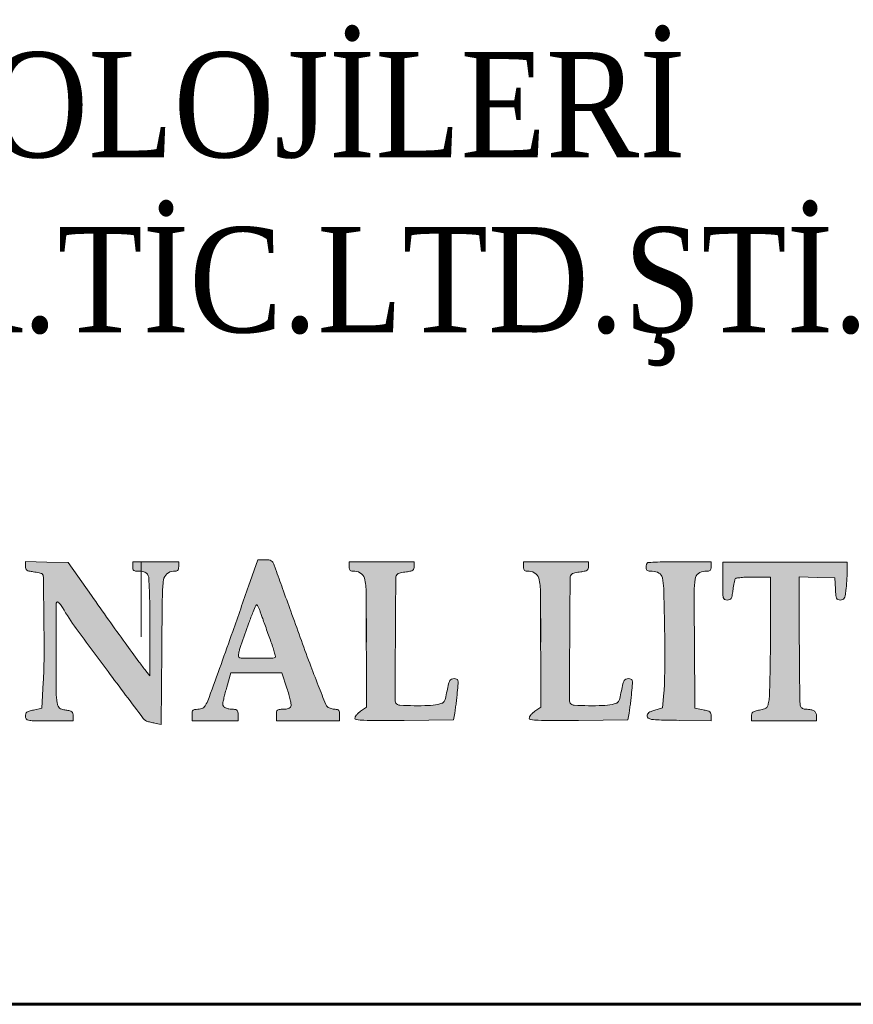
# Model space of a CAD drawing. Header units: inches. Extents: x -397 to 1532, y 9 to 603.
# Tile 14 of 29: x 1 to 15, y 311 to 328. Entities that reach past the tile are written whole.
import ezdxf
from ezdxf.enums import TextEntityAlignment as Align

# ---------------------------------------------------------------- set-up
doc = ezdxf.new("R2010")
doc.units = ezdxf.units.IN
doc.header["$MEASUREMENT"] = 0
doc.layers.add('.', color=7, linetype='Continuous', lineweight=15)
doc.layers.add('ANTET', color=7, linetype='Continuous', lineweight=15)
doc.layers.add('ливнеотвод', color=7, linetype='Continuous')
doc.styles.add('LOGO_TEXT', font='GARA.TTF', dxfattribs={"width": 0.75, "height": 8000.000000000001})

# ---------------------------------------------------------------- blocks, each defined once
blk = doc.blocks.new('FASD')
at = {"layer": '.', "lineweight": 30}
h = blk.add_hatch(color=154, dxfattribs=at)
h.dxf.hatch_style = 1
edge = h.paths.add_edge_path()
edge.add_arc((2200542.823574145, 2044993.608371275), 0.4446193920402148, 172.9731682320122, 180.0000117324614)
edge.add_line((2200542.378954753, 2044993.608371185), (2200542.378954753, 2044993.511546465))
edge.add_line((2200542.378954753, 2044993.511546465), (2200542.766253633, 2044993.511546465))
edge.add_line((2200542.766253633, 2044993.511546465), (2200543.153552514, 2044993.511546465))
edge.add_line((2200543.153552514, 2044993.511546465), (2200543.153552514, 2044993.608371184))
edge.add_arc((2200542.723934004, 2044993.608371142), 0.4296185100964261, 5.681175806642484e-06, 6.896106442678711)
edge.add_arc((2200543.097310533, 2044993.65352884), 0.05352111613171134, 6.896193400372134, 38.87128577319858)
edge.add_arc((2200543.108286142, 2044993.662375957), 0.03942375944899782, 38.87129199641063, 78.17030803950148)
edge.add_arc((2200543.075505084, 2044993.505867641), 0.199328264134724, 78.17027668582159, 90.0000486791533)
edge.add_arc((2200543.075505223, 2044994.224096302), 0.5189003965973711, 261.59500711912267, 269.999966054, ccw=False)
edge.add_arc((2200543.028378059, 2044993.905143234), 0.1964844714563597, 244.2419166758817, 261.59497011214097, ccw=False)
edge.add_arc((2200542.986941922, 2044993.819268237), 0.1011352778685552, 218.750790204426, 244.24192732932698, ccw=False)
edge.add_arc((2200542.953119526, 2044993.792122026), 0.05776626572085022, 179.9999536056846, 218.7507110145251, ccw=False)
edge.add_arc((2200543.034667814, 2044993.792122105), 0.1393145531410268, 167.5138813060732, 180.0000133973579, ccw=False)
edge.add_line((2200542.89864827, 2044993.82224234), (2200542.915776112, 2044993.89612938))
edge.add_line((2200542.915776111, 2044993.89612938), (2200542.938252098, 2044993.984020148))
edge.add_line((2200542.938252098, 2044993.984020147), (2200542.964877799, 2044994.079143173))
edge.add_line((2200542.964877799, 2044994.079143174), (2200543.03440237, 2044994.318419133))
edge.add_line((2200543.03440237, 2044994.318419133), (2200543.166389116, 2044994.585420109))
edge.add_arc((2200543.182744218, 2044994.601855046), 0.02318612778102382, 174.8836953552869, 225.1394994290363, ccw=False)
edge.add_arc((2200543.728365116, 2044994.553003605), 0.5709895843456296, 169.9554569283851, 174.8837388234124, ccw=False)
edge.add_arc((2200543.79549928, 2044994.54111189), 0.6391688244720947, 164.4347858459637, 169.9554279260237, ccw=False)
edge.add_arc((2200544.186568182, 2044994.432180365), 1.045125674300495, 160.6151657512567, 164.4348375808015, ccw=False)
edge.add_line((2200543.200690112, 2044994.779069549), (2200543.335961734, 2044995.159848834))
edge.add_arc((2200547.994447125, 2044993.489083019), 4.949034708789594, 157.947394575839, 160.2696277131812, ccw=False)
edge.add_arc((2200545.489860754, 2044994.503676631), 2.246748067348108, 154.9367682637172, 157.9473735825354, ccw=False)
edge.add_arc((2200543.466365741, 2044995.449967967), 0.01291742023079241, 41.980593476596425, 154.9367774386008, ccw=False)
edge.add_arc((2200543.420668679, 2044995.40885023), 0.07439009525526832, 25.2196333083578, 41.98055673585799, ccw=False)
edge.add_line((2200543.487967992, 2044995.440547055), (2200543.507495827, 2044995.397084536))
edge.add_line((2200543.507495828, 2044995.397084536), (2200543.528819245, 2044995.344234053))
edge.add_line((2200543.528819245, 2044995.344234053), (2200543.549553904, 2044995.286666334))
edge.add_line((2200543.549553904, 2044995.286666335), (2200543.575244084, 2044995.212543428))
edge.add_line((2200543.575244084, 2044995.212543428), (2200543.613638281, 2044995.104014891))
edge.add_line((2200543.613638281, 2044995.104014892), (2200543.6565814, 2044994.983843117))
edge.add_line((2200543.6565814, 2044994.983843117), (2200543.698122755, 2044994.868824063))
edge.add_line((2200543.698122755, 2044994.868824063), (2200543.735054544, 2044994.763302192))
edge.add_arc((2200541.307795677, 2044993.945593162), 2.561295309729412, 16.47880703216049, 18.617940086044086, ccw=False)
edge.add_line((2200543.763885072, 2044994.672131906), (2200543.786218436, 2044994.594479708))
edge.add_arc((2200543.773946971, 2044994.59105062), 0.01274156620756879, -45.000085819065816, 15.61226988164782, ccw=False)
edge.add_arc((2200543.741125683, 2044994.623871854), 0.0591578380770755, 270.36860528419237, 315.00001844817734, ccw=False)
edge.add_line((2200543.741506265, 2044994.56471524), (2200543.474825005, 2044994.564588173))
edge.add_line((2200543.474825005, 2044994.564588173), (2200543.208376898, 2044994.567655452))
edge.add_arc((2200543.209447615, 2044994.628688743), 0.06104268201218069, 225.1394679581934, 268.9949539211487, ccw=False)
edge.add_line((2200543.166389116, 2044994.585420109), (2200543.03440237, 2044994.318419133))
edge.add_line((2200543.03440237, 2044994.318419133), (2200543.462488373, 2044994.318419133))
edge.add_line((2200543.462488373, 2044994.318419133), (2200543.890574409, 2044994.318419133))
edge.add_line((2200543.890574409, 2044994.318419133), (2200543.97693554, 2044994.059100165))
edge.add_arc((2200541.636787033, 2044993.27976136), 2.466508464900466, 15.920373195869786, 18.419286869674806, ccw=False)
edge.add_arc((2200542.422109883, 2044993.50377045), 1.649861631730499, 12.542619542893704, 15.920304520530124, ccw=False)
edge.add_arc((2200542.360164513, 2044993.489991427), 1.713320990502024, 9.862370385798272, 12.542544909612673, ccw=False)
edge.add_arc((2200543.990557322, 2044993.773437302), 0.05847287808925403, -20.993643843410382, 9.862326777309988, ccw=False)
edge.add_arc((2200544.005045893, 2044993.767877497), 0.04295417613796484, 305.47526461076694, 339.0063654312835, ccw=False)
edge.add_arc((2200543.961504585, 2044993.828975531), 0.1179796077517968, 289.69452269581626, 305.47537892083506, ccw=False)
edge.add_arc((2200543.937010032, 2044993.897406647), 0.1906624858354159, 277.38687484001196, 289.69453578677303, ccw=False)
edge.add_arc((2200543.913025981, 2044994.08240106), 0.377205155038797, 269.9999680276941, 277.38695968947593, ccw=False)
edge.add_arc((2200543.913024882, 2044992.900006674), 0.8051892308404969, 89.99993683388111, 94.79306285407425)
edge.add_arc((2200543.850061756, 2044993.6509042), 0.05165658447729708, 94.79300137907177, 130.3487453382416)
edge.add_arc((2200543.842835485, 2044993.659410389), 0.04049530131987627, 130.3486940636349, 172.6247007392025)
edge.add_arc((2200544.23714541, 2044993.608371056), 0.438094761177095, 172.6246665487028, 179.9999831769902)
edge.add_line((2200543.799050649, 2044993.608371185), (2200543.799050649, 2044993.511546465))
edge.add_line((2200543.799050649, 2044993.511546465), (2200544.33158661, 2044993.511546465))
edge.add_line((2200544.33158661, 2044993.511546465), (2200544.86412257, 2044993.511546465))
edge.add_line((2200544.86412257, 2044993.511546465), (2200544.86412257, 2044993.608371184))
edge.add_arc((2200544.441165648, 2044993.608370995), 0.4229569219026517, 2.568507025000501e-05, 6.907574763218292)
edge.add_arc((2200544.805491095, 2044993.652508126), 0.05596766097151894, 6.907538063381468, 37.58277497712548)
edge.add_arc((2200544.819098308, 2044993.66298062), 0.03879706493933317, 37.58272231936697, 76.77848540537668)
edge.add_arc((2200544.78960406, 2044993.537443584), 0.1677523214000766, 76.77846368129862, 90.00001831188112)
edge.add_arc((2200544.789603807, 2044993.885087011), 0.1798911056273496, 259.6166934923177, 270.00006351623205, ccw=False)
edge.add_arc((2200544.810539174, 2044993.999342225), 0.296048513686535, 252.4671253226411, 259.6166897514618, ccw=False)
edge.add_arc((2200544.807666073, 2044993.990249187), 0.2865123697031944, 245.2402394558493, 252.4671902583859, ccw=False)
edge.add_arc((2200544.745816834, 2044993.856148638), 0.1388360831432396, 232.8150225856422, 245.2403657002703, ccw=False)
edge.add_arc((2200544.717242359, 2044993.818482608), 0.09155785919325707, 201.8224334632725, 232.81500477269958, ccw=False)
edge.add_line((2200544.632245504, 2044993.784447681), (2200544.504593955, 2044994.105858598))
edge.add_arc((2200565.683300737, 2045002.448189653), 22.76251542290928, 200.4918587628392, 201.49957046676, ccw=False)
edge.add_arc((2200582.841172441, 2045008.86045162), 41.07943833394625, 199.844156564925, 200.491826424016, ccw=False)
edge.add_line((2200544.201054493, 2044994.915504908), (2200544.042417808, 2044995.354806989))
edge.add_line((2200544.042417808, 2044995.354806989), (2200543.903338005, 2044995.739372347))
edge.add_line((2200543.903338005, 2044995.739372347), (2200543.784189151, 2044996.068405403))
edge.add_line((2200543.784189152, 2044996.068405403), (2200543.760026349, 2044996.133882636))
edge.add_arc((2200543.503432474, 2044996.03744824), 0.2741167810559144, 20.59747584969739, 31.48990367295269)
edge.add_arc((2200543.673339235, 2044996.141526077), 0.07486692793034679, 31.48989155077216, 60.09420722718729)
edge.add_arc((2200543.661133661, 2044996.120304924), 0.09934780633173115, 60.09419987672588, 83.8323028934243)
edge.add_arc((2200543.605710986, 2044995.607434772), 0.6152038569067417, 83.8323312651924, 89.99999426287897)
edge.add_line((2200543.605711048, 2044996.222638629), (2200543.484752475, 2044996.222638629))
edge.add_line((2200543.484752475, 2044996.222638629), (2200543.33043372, 2044995.778858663))
edge.add_line((2200543.33043372, 2044995.778858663), (2200543.064402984, 2044995.016580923))
edge.add_line((2200543.064402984, 2044995.016580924), (2200542.845816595, 2044994.401904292))
edge.add_line((2200542.845816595, 2044994.401904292), (2200542.665931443, 2044993.905840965))
edge.add_arc((2200541.779732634, 2044994.227921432), 0.9429125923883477, 332.6556137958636, 340.0268097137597, ccw=False)
edge.add_arc((2200542.363464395, 2044993.926062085), 0.2857506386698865, 322.42457669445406, 332.65561609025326, ccw=False)
edge.add_arc((2200542.499038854, 2044993.821748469), 0.1146899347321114, 302.1933735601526, 322.42451288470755, ccw=False)
edge.add_arc((2200542.501865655, 2044993.817258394), 0.1093841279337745, 281.3656869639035, 302.1933845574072, ccw=False)
edge.add_arc((2200542.474950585, 2044993.951155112), 0.2459592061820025, 270.00001604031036, 281.3657312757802, ccw=False)
edge.add_arc((2200542.474950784, 2044993.274384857), 0.4308110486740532, 90.00001733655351, 97.18507511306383)
edge.add_arc((2200542.426634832, 2044993.657647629), 0.04451481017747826, 97.18503695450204, 135.2462091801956)
edge.add_arc((2200542.427037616, 2044993.657248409), 0.04508191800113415, 135.2463154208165, 172.9732446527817)
h = blk.add_hatch(color=154, dxfattribs=at)
h.dxf.hatch_style = 1
h.paths.add_polyline_path([(2200541.483722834, 2044994.50475498, -0.001673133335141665), (2200541.251387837, 2044994.823400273, -0.001863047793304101), (2200540.975939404, 2044995.20684267, -0.001493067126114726), (2200540.682565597, 2044995.621077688), (2200540.293284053, 2044996.17422627), (2200539.932160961, 2044996.183352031), (2200539.571037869, 2044996.192477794), (2200539.571037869, 2044996.114983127, 0.07048194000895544), (2200539.576926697, 2044996.07341521, 0.167497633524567), (2200539.594666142, 2044996.04821558, 0.1044952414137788), (2200539.630558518, 2044996.032304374, 0.01892809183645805), (2200539.702803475, 2044996.019814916, -0.00970585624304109), (2200539.754455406, 2044996.011863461, -0.01324572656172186), (2200539.800624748, 2044996.002569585, -0.01006031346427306), (2200539.838369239, 2044995.993122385, -0.1307428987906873), (2200539.850785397, 2044995.985924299, -0.195293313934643), (2200539.8733799, 2044995.932433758, -0.0006819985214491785), (2200539.882307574, 2044995.222362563, -0.00388211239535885), (2200539.884543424, 2044994.573178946, -0.01377120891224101), (2200539.871283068, 2044994.157122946), (2200539.845374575, 2044993.721476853), (2200539.708205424, 2044993.692613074, 0.01914482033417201), (2200539.634871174, 2044993.674224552, 0.09256464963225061), (2200539.59671031, 2044993.654908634, 0.1501429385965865), (2200539.577599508, 2044993.628114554, 0.08054907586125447), (2200539.571037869, 2044993.587648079, 0.1602335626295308), (2200539.585370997, 2044993.544070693, 0.1894233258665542), (2200539.621881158, 2044993.521137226, 0.0442427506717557), (2200539.706346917, 2044993.512831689, 0.00239683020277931), (2200539.974454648, 2044993.511546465), (2200540.377910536, 2044993.511546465), (2200540.377910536, 2044993.591852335, 0.06456011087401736), (2200540.372318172, 2044993.634983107, 0.1611696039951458), (2200540.355182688, 2044993.661282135, 0.1081295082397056), (2200540.320612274, 2044993.678337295, 0.02108394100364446), (2200540.252126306, 2044993.692271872, -0.02560999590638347), (2200540.183228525, 2044993.70694059, -0.1050656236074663), (2200540.145367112, 2044993.726189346, -0.1279554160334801), (2200540.122579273, 2044993.7570166, -0.04619206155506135), (2200540.106889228, 2044993.809649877, -0.04848677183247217), (2200540.087990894, 2044993.997063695, -0.00176054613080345), (2200540.087934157, 2044994.715182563, -0.0003830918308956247), (2200540.09119963, 2044995.49114472, -0.4127575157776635), (2200540.112752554, 2044995.512590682, -0.1938227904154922), (2200540.125715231, 2044995.507369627, -0.02395481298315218), (2200540.147059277, 2044995.484782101, -0.02545526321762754), (2200540.170724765, 2044995.454182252, -0.01846137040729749), (2200540.193988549, 2044995.417926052, 0.02435218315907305), (2200540.426593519, 2044995.064638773, 0.003181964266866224), (2200540.962463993, 2044994.340863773, 0.000749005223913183), (2200541.557502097, 2044993.550247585, 0.1674811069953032), (2200541.633779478, 2044993.498928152, 0.00478517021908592), (2200541.659385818, 2044993.492368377, 0.001797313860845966), (2200541.69535508, 2044993.483656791, 0.001781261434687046), (2200541.734606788, 2044993.474447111, 0.002165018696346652), (2200541.77144651, 2044993.466109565), (2200541.857862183, 2044993.446944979), (2200541.868276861, 2044994.706763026, -0.001288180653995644), (2200541.878321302, 2044995.633080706, -0.03346513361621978), (2200541.898372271, 2044995.882167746, -0.1760974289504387), (2200541.954840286, 2044995.986558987, -0.1821651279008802), (2200542.064274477, 2044996.028494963, 0.03688299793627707), (2200542.110661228, 2044996.032181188, 0.1480203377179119), (2200542.136036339, 2044996.044343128, 0.1621698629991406), (2200542.149105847, 2044996.06779576, 0.04675129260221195), (2200542.153030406, 2044996.109676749), (2200542.153030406, 2044996.190363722), (2200541.765731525, 2044996.190363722), (2200541.378432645, 2044996.190363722), (2200541.378432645, 2044996.10967666, 0.05052512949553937), (2200541.382879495, 2044996.065782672, 0.1881312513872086), (2200541.397684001, 2044996.042879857, 0.135166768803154), (2200541.427625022, 2044996.031735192, 0.02191007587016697), (2200541.490259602, 2044996.028989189, -0.03478374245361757), (2200541.542725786, 2044996.025334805, -0.06681934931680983), (2200541.583264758, 2044996.014005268, -0.08240934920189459), (2200541.613627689, 2044995.994526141, -0.08634812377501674), (2200541.63549596, 2044995.966561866, -0.1101586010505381), (2200541.650162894, 2044995.913969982, -0.003846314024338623), (2200541.659720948, 2044995.700985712, -0.006361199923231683), (2200541.666328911, 2044995.430574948, -0.003147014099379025), (2200541.668189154, 2044995.087085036), (2200541.667471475, 2044994.270006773), (2200541.60235469, 2044994.350691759, -0.01141702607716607)])
h = blk.add_hatch(color=154, dxfattribs=at)
h.dxf.hatch_style = 1
h.paths.add_polyline_path([(2200545.811307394, 2044995.917302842, -0.1969281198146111), (2200545.837836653, 2044995.980664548, -0.1200789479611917), (2200545.853183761, 2044995.989997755, -0.01431348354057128), (2200545.891717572, 2044996.001026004, -0.01640791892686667), (2200545.939048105, 2044996.011476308, -0.01279144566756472), (2200545.991078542, 2044996.019814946, 0.01901509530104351), (2200546.062970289, 2044996.032256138, 0.1030707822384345), (2200546.099000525, 2044996.048122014, 0.1664489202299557), (2200546.116866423, 2044996.073110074, 0.07283682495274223), (2200546.122843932, 2044996.11392595), (2200546.122843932, 2044996.190363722), (2200545.574170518, 2044996.190363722), (2200545.025497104, 2044996.190363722), (2200545.025497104, 2044996.109676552, 0.04730009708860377), (2200545.029529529, 2044996.067145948, 0.170401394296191), (2200545.043017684, 2044996.043945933, 0.1459120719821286), (2200545.069545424, 2044996.032199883, 0.03177490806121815), (2200545.120016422, 2044996.028989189, -0.1783820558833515), (2200545.232770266, 2044995.987440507, -0.1773410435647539), (2200545.291944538, 2044995.882554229, -0.03872999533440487), (2200545.312844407, 2044995.637866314), (2200545.315971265, 2044993.741866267), (2200545.219146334, 2044993.672920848, 0.02948929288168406), (2200545.182085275, 2044993.643089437, 0.03434130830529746), (2200545.15076232, 2044993.610490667, 0.03671733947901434), (2200545.12869282, 2044993.579797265, 0.1383692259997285), (2200545.122321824, 2044993.557216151, 0.3796880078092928), (2200545.145654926, 2044993.530919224, 0.0183396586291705), (2200545.27206434, 2044993.520451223, 0.01241395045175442), (2200545.491133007, 2044993.515823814, 0.001668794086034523), (2200545.951910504, 2044993.519069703), (2200546.781619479, 2044993.527683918), (2200546.803659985, 2044993.640646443, 0.01289184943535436), (2200546.813588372, 2044993.69957641, 0.003936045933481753), (2200546.825588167, 2044993.789093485, 0.003942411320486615), (2200546.837466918, 2044993.889724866, 0.004298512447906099), (2200546.847388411, 2044993.987606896, 0.004466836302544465), (2200546.8602253, 2044994.141010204, 0.07653509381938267), (2200546.856291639, 2044994.191197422, 0.2518368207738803), (2200546.83633418, 2044994.213750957, 0.08847336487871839), (2200546.792355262, 2044994.221594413, 0.1037976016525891), (2200546.749401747, 2044994.212580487, 0.161154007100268), (2200546.721516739, 2044994.187461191, 0.07135236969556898), (2200546.700601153, 2044994.134404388, 0.009207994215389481), (2200546.674541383, 2044994.014855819, -0.00934197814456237), (2200546.646182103, 2044993.884925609, -0.09057725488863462), (2200546.623579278, 2044993.833518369, -0.1556470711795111), (2200546.588520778, 2044993.805909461, -0.04323077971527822), (2200546.520279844, 2044993.786886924, -0.0369708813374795), (2200546.357189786, 2044993.768620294, -0.01280281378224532), (2200546.120193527, 2044993.765770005, -0.006503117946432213), (2200545.880411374, 2044993.772145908, -0.1886429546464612), (2200545.825153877, 2044993.796326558, -0.1999508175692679), (2200545.799345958, 2044993.858986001, -0.0004530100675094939), (2200545.804390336, 2044994.888360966, -0.0004579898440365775)])
h = blk.add_hatch(color=154, dxfattribs=at)
h.dxf.hatch_style = 1
h.paths.add_polyline_path([(2200548.748566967, 2044995.917302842, -0.226609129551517), (2200548.782771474, 2044995.987513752, -0.0171933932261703), (2200548.828977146, 2044996.001026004, -0.01640791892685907), (2200548.876307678, 2044996.011476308, -0.01279144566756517), (2200548.928338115, 2044996.019814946, 0.01901509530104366), (2200549.000229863, 2044996.032256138, 0.1030707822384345), (2200549.036260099, 2044996.048122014, 0.166448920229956), (2200549.054125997, 2044996.073110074, 0.07283682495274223), (2200549.060103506, 2044996.11392595), (2200549.060103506, 2044996.190363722), (2200548.511430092, 2044996.190363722), (2200547.962756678, 2044996.190363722), (2200547.962756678, 2044996.109676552, 0.04730009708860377), (2200547.966789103, 2044996.067145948, 0.170401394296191), (2200547.980277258, 2044996.043945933, 0.1459120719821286), (2200548.006804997, 2044996.032199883, 0.03177490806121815), (2200548.057275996, 2044996.028989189, -0.1783820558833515), (2200548.17002984, 2044995.987440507, -0.1773410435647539), (2200548.229204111, 2044995.882554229, -0.03872976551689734), (2200548.250103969, 2044995.637867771, -0.001946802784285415), (2200548.253230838, 2044994.834792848), (2200548.253230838, 2044993.741866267), (2200548.156405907, 2044993.672920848, 0.02948929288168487), (2200548.119344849, 2044993.643089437, 0.03434130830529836), (2200548.088021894, 2044993.610490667, 0.03671733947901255), (2200548.065952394, 2044993.579797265, 0.1383692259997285), (2200548.059581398, 2044993.557216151, 0.3796880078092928), (2200548.0829145, 2044993.530919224, 0.0183396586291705), (2200548.209323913, 2044993.520451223, 0.01241395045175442), (2200548.42839258, 2044993.515823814, 0.001668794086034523), (2200548.889170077, 2044993.519069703), (2200549.718879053, 2044993.527683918), (2200549.740919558, 2044993.640646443, 0.01289184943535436), (2200549.750847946, 2044993.69957641, 0.003936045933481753), (2200549.762847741, 2044993.789093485, 0.003942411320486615), (2200549.774726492, 2044993.889724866, 0.004298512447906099), (2200549.784647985, 2044993.987606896, 0.004466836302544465), (2200549.797484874, 2044994.141010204, 0.07653509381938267), (2200549.793551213, 2044994.191197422, 0.2518368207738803), (2200549.773593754, 2044994.213750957, 0.08847336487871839), (2200549.729614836, 2044994.221594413, 0.1037976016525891), (2200549.686661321, 2044994.212580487, 0.161154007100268), (2200549.658776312, 2044994.187461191, 0.07135236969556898), (2200549.637860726, 2044994.134404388, 0.009207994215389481), (2200549.611800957, 2044994.014855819, -0.00934197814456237), (2200549.583441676, 2044993.884925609, -0.09057725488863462), (2200549.560838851, 2044993.833518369, -0.1556470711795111), (2200549.525780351, 2044993.805909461, -0.04323077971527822), (2200549.457539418, 2044993.786886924, -0.0369708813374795), (2200549.29444936, 2044993.768620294, -0.01280281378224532), (2200549.057453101, 2044993.765770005, -0.006503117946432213), (2200548.817670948, 2044993.772145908, -0.1886429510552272), (2200548.762413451, 2044993.796326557, -0.1999508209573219), (2200548.736605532, 2044993.858986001, -0.0004530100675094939), (2200548.74164991, 2044994.888360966, -0.0004579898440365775)])
h = blk.add_hatch(color=154, dxfattribs=at)
h.dxf.hatch_style = 1
h.paths.add_polyline_path([(2200550.842623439, 2044994.849884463, -0.001444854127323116), (2200550.838776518, 2044995.677096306, -0.03791583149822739), (2200550.855202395, 2044995.898558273, -0.1962384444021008), (2200550.910512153, 2044995.991379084, -0.161674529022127), (2200551.020561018, 2044996.028494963, 0.02537104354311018), (2200551.078203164, 2044996.031694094, 0.1390032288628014), (2200551.106846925, 2044996.043214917, 0.1806013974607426), (2200551.121159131, 2044996.066309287, 0.04940206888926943), (2200551.125454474, 2044996.109676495), (2200551.125454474, 2044996.190363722), (2200550.5982926, 2044996.190363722, 0.003815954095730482), (2200550.394679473, 2044996.188809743, 0.005983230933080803), (2200550.2196633, 2044996.184042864, 0.0020048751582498), (2200550.069288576, 2044996.177541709, 0.2855022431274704), (2200550.042980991, 2044996.160279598, 0.04082415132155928), (2200550.034428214, 2044996.136269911, 0.03246439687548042), (2200550.029694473, 2044996.112390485, 0.03271008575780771), (2200550.028107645, 2044996.088159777, 0.1036066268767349), (2200550.03403243, 2044996.059874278, 0.1615505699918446), (2200550.050547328, 2044996.041541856, 0.1014923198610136), (2200550.081278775, 2044996.031532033, 0.02697605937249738), (2200550.133001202, 2044996.028494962, -0.1288009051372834), (2200550.24521835, 2044995.998534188, -0.2115130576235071), (2200550.302694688, 2044995.920822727, -0.04838112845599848), (2200550.325215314, 2044995.739027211, -0.002159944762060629), (2200550.339306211, 2044995.105668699, -0.003216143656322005), (2200550.343340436, 2044994.754640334, -0.003635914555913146), (2200550.342595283, 2044994.417678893, -0.00332108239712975), (2200550.337976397, 2044994.131266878, -0.01988097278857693), (2200550.328654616, 2044993.982370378), (2200550.302444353, 2044993.7270069), (2200550.173344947, 2044993.690861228, 0.02444794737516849), (2200550.111989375, 2044993.670400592, 0.07178564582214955), (2200550.073305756, 2044993.648554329, 0.1100869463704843), (2200550.051898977, 2044993.622832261, 0.1192602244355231), (2200550.044245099, 2044993.591199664, 0.2665835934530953), (2200550.064900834, 2044993.555211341, 0.09923089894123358), (2200550.12211359, 2044993.535558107, 0.0271459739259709), (2200550.246260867, 2044993.525756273, 0.002035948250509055), (2200550.584840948, 2044993.518834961), (2200551.125454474, 2044993.509985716), (2200551.125454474, 2044993.589554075, 0.07186601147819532), (2200551.119250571, 2044993.632494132, 0.1569657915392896), (2200551.10072623, 2044993.659666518, 0.09818070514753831), (2200551.063185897, 2044993.678514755, 0.01860114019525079), (2200550.988285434, 2044993.696240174), (2200550.851117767, 2044993.723357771)])
h = blk.add_hatch(color=154, dxfattribs=at)
h.dxf.hatch_style = 1
h.paths.add_polyline_path([(2200552.611515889, 2044994.459574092, -0.001720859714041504), (2200552.610100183, 2044994.87090984), (2200552.610100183, 2044995.934586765), (2200552.90864307, 2044995.925306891), (2200553.207185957, 2044995.916027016), (2200553.216865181, 2044995.730449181, 0.00910223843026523), (2200553.224637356, 2044995.620096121, 0.08462290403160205), (2200553.236754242, 2044995.574059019, 0.1981469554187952), (2200553.259817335, 2044995.552428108, 0.09078275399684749), (2200553.301125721, 2044995.544865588, 0.09012497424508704), (2200553.341884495, 2044995.552272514, 0.1769567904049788), (2200553.36655287, 2044995.573467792, 0.08612670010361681), (2200553.382105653, 2044995.617594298, 0.01187231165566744), (2200553.396057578, 2044995.714294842, 0.008365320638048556), (2200553.403879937, 2044995.790106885, 0.005405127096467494), (2200553.410515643, 2044995.878091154, 0.005433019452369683), (2200553.415138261, 2044995.964250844, 0.01021694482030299), (2200553.416692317, 2044996.033923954), (2200553.416972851, 2044996.184095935), (2200552.368038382, 2044996.182299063), (2200551.319103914, 2044996.18050219), (2200551.319103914, 2044995.862691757, 0.003385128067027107), (2200551.320507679, 2044995.655351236, 0.05549502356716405), (2200551.329106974, 2044995.586591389, 0.2075278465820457), (2200551.351830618, 2044995.556358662, 0.129977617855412), (2200551.395295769, 2044995.544865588, 0.08287572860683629), (2200551.437039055, 2044995.551832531, 0.1789352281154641), (2200551.461901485, 2044995.572138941, 0.09105289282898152), (2200551.477331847, 2044995.614384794, 0.01267713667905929), (2200551.490690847, 2044995.707009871, -0.008800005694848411), (2200551.499470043, 2044995.771410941, -0.01101048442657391), (2200551.509973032, 2044995.830777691, -0.00933600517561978), (2200551.520747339, 2044995.879928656, -0.07994703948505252), (2200551.529366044, 2044995.90065848, -0.222241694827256), (2200551.548443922, 2044995.913153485, -0.01013793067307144), (2200551.627892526, 2044995.922910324, -0.0152854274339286), (2200551.725414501, 2044995.929880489, -0.0101960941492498), (2200551.837405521, 2044995.932164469), (2200552.125976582, 2044995.932164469), (2200552.123584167, 2044994.971945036, -0.002066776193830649), (2200552.121077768, 2044994.593630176, -0.002785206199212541), (2200552.115486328, 2044994.251209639, -0.001898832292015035), (2200552.108108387, 2044993.964146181, -0.02993891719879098), (2200552.099378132, 2044993.866701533, -0.01953706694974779), (2200552.082402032, 2044993.777606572, -0.1289309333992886), (2200552.061481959, 2044993.737792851, -0.1345251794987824), (2200552.024116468, 2044993.714204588, -0.02196592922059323), (2200551.940396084, 2044993.692672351, 0.01915204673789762), (2200551.867072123, 2044993.674253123, 0.09252182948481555), (2200551.828906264, 2044993.654917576, 0.1500459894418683), (2200551.809791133, 2044993.628112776, 0.08057609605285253), (2200551.803227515, 2044993.587647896), (2200551.803227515, 2044993.511546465), (2200552.351900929, 2044993.511546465), (2200552.900574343, 2044993.511546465), (2200552.900574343, 2044993.588780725, 0.1049379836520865), (2200552.889487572, 2044993.641024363, 0.1434765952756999), (2200552.85855318, 2044993.677511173, 0.1053928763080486), (2200552.804518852, 2044993.698627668, 0.04065686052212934), (2200552.723875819, 2044993.705195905, -0.06323621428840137), (2200552.693893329, 2044993.709003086, -0.0610986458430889), (2200552.665439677, 2044993.720191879, -0.09497611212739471), (2200552.634363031, 2044993.745636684, -0.1110519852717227), (2200552.621757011, 2044993.796719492, -0.0007931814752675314), (2200552.615853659, 2044994.104819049, -0.002672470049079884)])
at = {"color": 7}
for p, q in [((2200541.518523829, 2044996.190363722), (2200541.518523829, 2044994.922502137)), ((2200541.518523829, 2044996.190363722), (2200541.518523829, 2044994.922502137)), ((2200541.518523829, 2044996.190363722), (2200541.518523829, 2044994.922502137)), ((2200372.518523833, 2044988.737653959), (2200557.518523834, 2044988.737653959)), ((2200372.518523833, 2044988.737653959), (2200557.518523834, 2044988.737653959))]:
    blk.add_line(p, q, dxfattribs=at)
blk.add_line((2200541.51852383, 2044996.190363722), (2200541.51852383, 2044994.922502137))
at = {"color": 154}
for points in [[(2200543.33043372, 2044995.778858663, -0.000903), (2200543.06388143, 2044995.016766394, -0.001697), (2200543.06388143, 2044995.016766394, -0.002408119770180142), (2200542.665931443, 2044993.905840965, -0.032174), (2200542.617285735, 2044993.794806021, -0.044671), (2200542.589936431, 2044993.751809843, -0.088505), (2200542.560143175, 2044993.724691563, -0.091129), (2200542.523422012, 2044993.710019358, -0.049633), (2200542.474950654, 2044993.705195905, 0.031361), (2200542.42106718, 2044993.701812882, 0.167617), (2200542.395023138, 2044993.688988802, 0.166118), (2200542.382294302, 2044993.662763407, 0.03067), (2200542.378954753, 2044993.608371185), (2200542.378954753, 2044993.511546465), (2200542.766253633, 2044993.511546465), (2200543.153552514, 2044993.511546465), (2200543.153552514, 2044993.608371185, 0.030099), (2200543.150444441, 2044993.659955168, 0.14043), (2200543.138979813, 2044993.687117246, 0.173175), (2200543.116368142, 2044993.700962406, 0.051663), (2200543.075504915, 2044993.705195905, -0.03669), (2200542.999657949, 2044993.710769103, -0.075862), (2200542.942991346, 2044993.728182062, -0.111687), (2200542.908068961, 2044993.755964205, -0.170712), (2200542.89535326, 2044993.792122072, -0.054535), (2200542.89864827, 2044993.82224234, -0.004932), (2200542.915776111, 2044993.89612938, -0.006355), (2200542.938252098, 2044993.984020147, -0.004926), (2200542.964877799, 2044994.079143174), (2200543.03440237, 2044994.318419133), (2200543.462488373, 2044994.318419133), (2200543.890574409, 2044994.318419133), (2200543.97693554, 2044994.059100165, -0.010904), (2200544.008689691, 2044993.956327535, -0.014739), (2200544.032597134, 2044993.862063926, -0.011695), (2200544.048166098, 2044993.783452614, -0.135454), (2200544.045148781, 2044993.752488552, -0.14736), (2200544.029974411, 2044993.73289707, -0.068966), (2200544.001264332, 2044993.717897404, -0.053754), (2200543.961523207, 2044993.708326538, -0.032243), (2200543.91302577, 2044993.705195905, 0.020917), (2200543.845745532, 2044993.702380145, 0.156398), (2200543.816617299, 2044993.690272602, 0.186585), (2200543.802675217, 2044993.664608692, 0.032192), (2200543.799050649, 2044993.608371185), (2200543.799050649, 2044993.511546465), (2200544.33158661, 2044993.511546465), (2200544.86412257, 2044993.511546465), (2200544.86412257, 2044993.608371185, 0.030149), (2200544.861052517, 2044993.659239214, 0.134651), (2200544.849843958, 2044993.686643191, 0.172711), (2200544.827971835, 2044993.700749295, 0.057754), (2200544.789604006, 2044993.705195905, -0.045337), (2200544.757181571, 2044993.708141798, -0.031206), (2200544.721353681, 2044993.717046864, -0.031544), (2200544.687670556, 2044993.730075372, -0.054269), (2200544.661905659, 2044993.745539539, -0.136061), (2200544.632245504, 2044993.784447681, -0.001409), (2200544.504593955, 2044994.105858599, -0.004397), (2200544.361153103, 2044994.479618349, -0.002826), (2200544.201054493, 2044994.915504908, 9.7e-05), (2200544.042417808, 2044995.354806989, 0.000144), (2200543.903338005, 2044995.739372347, 6.1e-05), (2200543.784189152, 2044996.068405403, 0.002985), (2200543.760026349, 2044996.133882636, 0.047563), (2200543.737180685, 2044996.180632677, 0.125462), (2200543.710666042, 2044996.2064242, 0.103949), (2200543.671807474, 2044996.219077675, 0.026918), (2200543.605711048, 2044996.222638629), (2200543.484752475, 2044996.222638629)], [(2200539.571037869, 2044996.114983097, 0.070482), (2200539.576926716, 2044996.073415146, 0.167497), (2200539.594666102, 2044996.04821561, 0.104495), (2200539.63055838, 2044996.032304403, 0.018928), (2200539.702802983, 2044996.019814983, -0.009706), (2200539.754455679, 2044996.011863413, -0.013246), (2200539.800625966, 2044996.002569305, -0.01006), (2200539.838369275, 2044995.993122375, -0.130743), (2200539.850785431, 2044995.985924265, -0.195293), (2200539.873379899, 2044995.932433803, -0.000682), (2200539.88230759, 2044995.222361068, -0.003882), (2200539.884543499, 2044994.573196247, -0.013772), (2200539.871282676, 2044994.157116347), (2200539.845374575, 2044993.721476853), (2200539.708206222, 2044993.692613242, 0.019145), (2200539.634871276, 2044993.674224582, 0.092565), (2200539.596710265, 2044993.654908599, 0.150143), (2200539.577599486, 2044993.628114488, 0.080549), (2200539.571037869, 2044993.587648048, 0.160234), (2200539.58537109, 2044993.544070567, 0.189423), (2200539.621881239, 2044993.521137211, 0.044243), (2200539.706347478, 2044993.512831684, 0.002397), (2200539.974474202, 2044993.511546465), (2200540.377910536, 2044993.511546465), (2200540.377910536, 2044993.591852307, 0.06456), (2200540.372318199, 2044993.634983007, 0.16117), (2200540.355182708, 2044993.661282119, 0.108129), (2200540.320612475, 2044993.678337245, 0.021084), (2200540.252126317, 2044993.692271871, -0.02561), (2200540.183228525, 2044993.70694059, -0.105066), (2200540.145366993, 2044993.726189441, -0.127955), (2200540.122579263, 2044993.757016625, -0.046192), (2200540.106889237, 2044993.809649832, -0.048487), (2200540.087990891, 2044993.997064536, -0.001761), (2200540.087934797, 2044994.715368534, -0.000383), (2200540.09119963, 2044995.491144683, -0.412758), (2200540.112752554, 2044995.512590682, -0.193822), (2200540.12571519, 2044995.507369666, -0.023954), (2200540.147058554, 2044995.484782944, -0.025455), (2200540.170723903, 2044995.454183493, -0.018462), (2200540.193988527, 2044995.417926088, 0.024352), (2200540.426591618, 2044995.064641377, 0.003182), (2200540.962468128, 2044994.340858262, 0.000749), (2200541.55750209, 2044993.550247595, 0.167481), (2200541.63377941, 2044993.498928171, 0.004785), (2200541.659384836, 2044993.492368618, 0.001798), (2200541.695367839, 2044993.483653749, 0.001781), (2200541.734613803, 2044993.474445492, 0.002165), (2200541.771453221, 2044993.466108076), (2200541.857862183, 2044993.446944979), (2200541.868277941, 2044994.706893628, -0.001288), (2200541.878321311, 2044995.633081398, -0.033465), (2200541.898372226, 2044995.882167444, -0.176096), (2200541.954839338, 2044995.986558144, -0.182167), (2200542.064274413, 2044996.028494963, 0.036883), (2200542.110661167, 2044996.032181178, 0.148023), (2200542.136036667, 2044996.044343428, 0.162167), (2200542.149105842, 2044996.067795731, 0.046751), (2200542.153030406, 2044996.109676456), (2200542.153030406, 2044996.190363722), (2200541.765731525, 2044996.190363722), (2200541.378432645, 2044996.190363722), (2200541.378432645, 2044996.109676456, 0.050525), (2200541.382879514, 2044996.065782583, 0.188131), (2200541.397684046, 2044996.042879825, 0.135166), (2200541.427624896, 2044996.031735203, 0.02191), (2200541.490259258, 2044996.028989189, -0.034784), (2200541.54272583, 2044996.025334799, -0.066819), (2200541.583264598, 2044996.014005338, -0.082407), (2200541.613626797, 2044995.994526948, -0.086353), (2200541.635496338, 2044995.96656116, -0.110157), (2200541.650162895, 2044995.913969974, -0.003846), (2200541.659720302, 2044995.701003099, -0.006362), (2200541.666329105, 2044995.430558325, -0.003147), (2200541.668189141, 2044995.087069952), (2200541.667471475, 2044994.270006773), (2200541.602352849, 2044994.350694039, -0.011417), (2200541.483721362, 2044994.504756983, -0.001673), (2200541.251404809, 2044994.823376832, -0.001862), (2200540.976110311, 2044995.206602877, -0.001494), (2200540.682552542, 2044995.62109624), (2200540.293284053, 2044996.17422627), (2200539.932160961, 2044996.183352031), (2200539.571037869, 2044996.192477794)], [(2200545.025497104, 2044996.109676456, 0.0473), (2200545.029529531, 2044996.067145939, 0.170402), (2200545.043017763, 2044996.043945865, 0.145911), (2200545.069545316, 2044996.032199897, 0.031775), (2200545.12001646, 2044996.028989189, -0.178382), (2200545.232770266, 2044995.987440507, -0.177341), (2200545.291944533, 2044995.882554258, -0.03873), (2200545.312844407, 2044995.637866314, -0.001947), (2200545.312844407, 2044995.637866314), (2200545.315971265, 2044993.741866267), (2200545.219146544, 2044993.672920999, 0.029488), (2200545.182087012, 2044993.643091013, 0.034341), (2200545.150764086, 2044993.610492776, 0.03672), (2200545.128692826, 2044993.579797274, 0.138369), (2200545.122321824, 2044993.557216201, 0.379689), (2200545.145654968, 2044993.530919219, 0.01834), (2200545.272066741, 2044993.520451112, 0.012414), (2200545.491136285, 2044993.515823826, 0.001669), (2200545.951970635, 2044993.519070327), (2200546.781619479, 2044993.527683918), (2200546.803659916, 2044993.640646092, 0.012892), (2200546.81358842, 2044993.699576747, 0.003939), (2200546.825596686, 2044993.789161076, 0.00394), (2200546.83746759, 2044993.889730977, 0.004298), (2200546.847387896, 2044993.987601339, 0.004467), (2200546.860225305, 2044994.141010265, 0.076535), (2200546.85629164, 2044994.191197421, 0.251837), (2200546.836334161, 2044994.213750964, 0.088474), (2200546.79235492, 2044994.221594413, 0.103797), (2200546.749401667, 2044994.212580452, 0.161154), (2200546.721516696, 2044994.187461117, 0.071352), (2200546.700601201, 2044994.134404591, 0.009208), (2200546.674541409, 2044994.014855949, -0.009342), (2200546.646182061, 2044993.884925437, -0.090577), (2200546.623579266, 2044993.833518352, -0.155647), (2200546.588520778, 2044993.805909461, -0.043231), (2200546.52027949, 2044993.786886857, -0.036971), (2200546.3571889, 2044993.76862026, -0.012803), (2200546.120189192, 2044993.765770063, -0.006503), (2200545.88041139, 2044993.772145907, -0.188643), (2200545.825153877, 2044993.796326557, -0.199951), (2200545.799345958, 2044993.858986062, -0.000453), (2200545.804390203, 2044994.88833815, -0.000458), (2200545.811307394, 2044995.917302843, -0.196928), (2200545.837836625, 2044995.98066452, -0.120079), (2200545.85318373, 2044995.989997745, -0.014311), (2200545.891710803, 2044996.001024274, -0.016411), (2200545.939050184, 2044996.011476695, -0.012791), (2200545.991078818, 2044996.019814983, 0.019015), (2200546.062970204, 2044996.03225612, 0.103071), (2200546.099000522, 2044996.048122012, 0.166449), (2200546.116866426, 2044996.073110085, 0.072837), (2200546.122843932, 2044996.11392606), (2200546.122843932, 2044996.190363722), (2200545.574170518, 2044996.190363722), (2200545.025497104, 2044996.190363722)], [(2200547.962756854, 2044996.109676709, 0.0473), (2200547.96678928, 2044996.067146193, 0.170402), (2200547.980277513, 2044996.043946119, 0.145911), (2200548.006805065, 2044996.032200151, 0.031775), (2200548.057276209, 2044996.028989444, -0.178382), (2200548.170030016, 2044995.987440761, -0.177341), (2200548.229204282, 2044995.882554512, -0.03873), (2200548.250104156, 2044995.637866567, -0.001947), (2200548.250104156, 2044995.637866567), (2200548.253231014, 2044993.741866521), (2200548.156406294, 2044993.672921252, 0.029488), (2200548.119346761, 2044993.643091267, 0.034341), (2200548.088023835, 2044993.61049303, 0.03672), (2200548.065952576, 2044993.579797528, 0.138369), (2200548.059581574, 2044993.557216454, 0.379689), (2200548.082914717, 2044993.530919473, 0.01834), (2200548.20932649, 2044993.520451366, 0.012414), (2200548.428396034, 2044993.51582408, 0.001669), (2200548.889230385, 2044993.519070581), (2200549.718879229, 2044993.527684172), (2200549.740919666, 2044993.640646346, 0.012892), (2200549.750848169, 2044993.699577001, 0.003939), (2200549.762856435, 2044993.78916133, 0.00394), (2200549.77472734, 2044993.889731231, 0.004298), (2200549.784647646, 2044993.987601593, 0.004467), (2200549.797485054, 2044994.141010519, 0.076535), (2200549.793551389, 2044994.191197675, 0.251837), (2200549.77359391, 2044994.213751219, 0.088474), (2200549.729614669, 2044994.221594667, 0.103797), (2200549.686661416, 2044994.212580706, 0.161154), (2200549.658776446, 2044994.187461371, 0.071352), (2200549.637860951, 2044994.134404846, 0.009208), (2200549.611801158, 2044994.014856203, -0.009342), (2200549.583441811, 2044993.88492569, -0.090577), (2200549.560839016, 2044993.833518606, -0.155647), (2200549.525780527, 2044993.805909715, -0.043231), (2200549.457539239, 2044993.786887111, -0.036971), (2200549.294448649, 2044993.768620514, -0.012803), (2200549.057448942, 2044993.765770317, -0.006503), (2200548.81767114, 2044993.772146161, -0.188643), (2200548.762413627, 2044993.796326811, -0.199951), (2200548.736605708, 2044993.858986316, -0.000453), (2200548.741649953, 2044994.888338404, -0.000458), (2200548.748567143, 2044995.917303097, -0.196928), (2200548.775096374, 2044995.980664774, -0.120079), (2200548.79044348, 2044995.989997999, -0.014311), (2200548.828970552, 2044996.001024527, -0.016411), (2200548.876309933, 2044996.011476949, -0.012791), (2200548.928338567, 2044996.019815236, 0.019015), (2200549.000229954, 2044996.032256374, 0.103071), (2200549.036260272, 2044996.048122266, 0.166449), (2200549.054126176, 2044996.073110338, 0.072837), (2200549.060103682, 2044996.113926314), (2200549.060103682, 2044996.190363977), (2200548.511430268, 2044996.190363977), (2200547.962756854, 2044996.190363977)], [(2200550.049624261, 2044996.168847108, 0.097261), (2200550.041343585, 2044996.156519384, 0.034257), (2200550.034428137, 2044996.136269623, 0.032464), (2200550.029694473, 2044996.112390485, 0.03271), (2200550.028107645, 2044996.088159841, 0.103607), (2200550.034032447, 2044996.059874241, 0.161551), (2200550.05054742, 2044996.041541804, 0.101492), (2200550.081278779, 2044996.031532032, 0.026976), (2200550.133001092, 2044996.028494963, -0.128801), (2200550.245218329, 2044995.9985342, -0.211513), (2200550.302694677, 2044995.920822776, -0.048381), (2200550.3252153, 2044995.739027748, -0.00216), (2200550.339306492, 2044995.105653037, -0.003216), (2200550.343340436, 2044994.75464035, -0.003636), (2200550.342595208, 2044994.41767099, -0.003321), (2200550.337976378, 2044994.131266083, -0.019881), (2200550.328654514, 2044993.982369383), (2200550.302444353, 2044993.7270069), (2200550.173344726, 2044993.690861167, 0.024448), (2200550.111989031, 2044993.670400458, 0.071785), (2200550.07330578, 2044993.648554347, 0.110089), (2200550.051898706, 2044993.622831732, 0.119258), (2200550.044245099, 2044993.591199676, 0.266584), (2200550.064900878, 2044993.555211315, 0.099231), (2200550.122113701, 2044993.535558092, 0.027146), (2200550.246261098, 2044993.525756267, 0.002036), (2200550.584849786, 2044993.518834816), (2200551.125454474, 2044993.509985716), (2200551.125454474, 2044993.589554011, 0.071866), (2200551.119250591, 2044993.632494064, 0.156967), (2200551.100726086, 2044993.65966663, 0.09818), (2200551.063186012, 2044993.678514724, 0.018601), (2200550.98828612, 2044993.696240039), (2200550.851117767, 2044993.723357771), (2200550.842624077, 2044994.849799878, -0.001445), (2200550.83877652, 2044995.677095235, -0.037916), (2200550.855202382, 2044995.89855819, -0.196238), (2200550.91051189, 2044995.991378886, -0.161675), (2200551.020561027, 2044996.028494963, 0.025371), (2200551.078203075, 2044996.031694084, 0.139004), (2200551.10684699, 2044996.043214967, 0.180601), (2200551.121159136, 2044996.066309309, 0.049402), (2200551.125454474, 2044996.109676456), (2200551.125454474, 2044996.190363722), (2200550.598297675, 2044996.190363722, 0.003816), (2200550.394682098, 2044996.188809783, 0.005983), (2200550.219672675, 2044996.184043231, 0.002005), (2200550.069288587, 2044996.17754171, 0.18667)], [(2200551.319103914, 2044995.862683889, 0.003385), (2200551.320507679, 2044995.655351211, 0.055495), (2200551.329106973, 2044995.586591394, 0.207528), (2200551.351830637, 2044995.55635865, 0.129977), (2200551.395295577, 2044995.544865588, 0.082876), (2200551.437039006, 2044995.551832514, 0.178936), (2200551.461901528, 2044995.572139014, 0.091053), (2200551.47733187, 2044995.614384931, 0.012677), (2200551.490690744, 2044995.707009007, -0.008799), (2200551.499468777, 2044995.771402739, -0.011012), (2200551.509973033, 2044995.830777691, -0.009336), (2200551.520747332, 2044995.87992863, -0.079947), (2200551.529366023, 2044995.900658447, -0.222242), (2200551.548443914, 2044995.913153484, -0.010137), (2200551.627885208, 2044995.922909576, -0.015287), (2200551.725417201, 2044995.929880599, -0.010196), (2200551.83740719, 2044995.932164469), (2200552.125976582, 2044995.932164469), (2200552.123584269, 2044994.971985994, -0.002067), (2200552.121077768, 2044994.593630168, -0.002785), (2200552.115486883, 2044994.251234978, -0.001899), (2200552.108108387, 2044993.964146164, -0.029939), (2200552.099378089, 2044993.866701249, -0.019537), (2200552.082402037, 2044993.777606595, -0.128931), (2200552.061481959, 2044993.737792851, -0.134525), (2200552.024116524, 2044993.714204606, -0.021966), (2200551.940395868, 2044993.692672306, 0.019152), (2200551.86707209, 2044993.674253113, 0.092522), (2200551.828906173, 2044993.654917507, 0.150045), (2200551.809791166, 2044993.628112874, 0.080576), (2200551.803227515, 2044993.587648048), (2200551.803227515, 2044993.511546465), (2200552.351900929, 2044993.511546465), (2200552.900574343, 2044993.511546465), (2200552.900574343, 2044993.588780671, 0.104938), (2200552.88948759, 2044993.641024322, 0.143476), (2200552.858553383, 2044993.67751104, 0.105393), (2200552.804519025, 2044993.69862764, 0.040657), (2200552.723875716, 2044993.705195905, -0.063236), (2200552.693893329, 2044993.709003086, -0.061101), (2200552.665438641, 2044993.72019244, -0.066137), (2200552.642714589, 2044993.736718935, -0.111335), (2200552.629690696, 2044993.756247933, -0.086632), (2200552.621757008, 2044993.796719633, -0.000793), (2200552.615854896, 2044994.104748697, -0.002673), (2200552.611515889, 2044994.459574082, -0.001721), (2200552.610100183, 2044994.870943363), (2200552.610100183, 2044995.934586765), (2200552.90864307, 2044995.925306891), (2200553.207185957, 2044995.916027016), (2200553.216865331, 2044995.730446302, 0.009102), (2200553.224637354, 2044995.620096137, 0.084623), (2200553.236754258, 2044995.574058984, 0.198146), (2200553.259817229, 2044995.552428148, 0.090783), (2200553.301125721, 2044995.544865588, 0.090125), (2200553.341884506, 2044995.552272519, 0.176957), (2200553.366552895, 2044995.573467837, 0.086127), (2200553.382105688, 2044995.617594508, 0.011874), (2200553.39605926, 2044995.714308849, 0.008364), (2200553.403880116, 2044995.790108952, 0.005405), (2200553.410515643, 2044995.878091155, 0.005433), (2200553.415138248, 2044995.964250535, 0.010217), (2200553.416692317, 2044996.033924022), (2200553.416972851, 2044996.184095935), (2200552.368038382, 2044996.182299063), (2200551.319103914, 2044996.18050219)], [(2200543.549553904, 2044995.286666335, 0.002403), (2200543.575244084, 2044995.212543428, 0.000796), (2200543.613638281, 2044995.104014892, 0.000792), (2200543.6565814, 2044994.983843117, 0.0009), (2200543.698122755, 2044994.868824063, -0.005862), (2200543.735054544, 2044994.763302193, -0.009334), (2200543.763885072, 2044994.672131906, -0.003781), (2200543.786218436, 2044994.594479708, -0.270815), (2200543.782956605, 2044994.582040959, -0.197241), (2200543.741506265, 2044994.56471524, -0.002979), (2200543.474825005, 2044994.564588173, -0.003015), (2200543.208376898, 2044994.567655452, -0.193726), (2200543.166389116, 2044994.585420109, -0.222866), (2200543.159650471, 2044994.603922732, -0.021507), (2200543.166127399, 2044994.652592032, -0.024093), (2200543.179771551, 2044994.712623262, -0.016668), (2200543.200690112, 2044994.779069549, -0.001508), (2200543.335961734, 2044995.159848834, -0.010133), (2200543.407486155, 2044995.347236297, -0.013137), (2200543.454664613, 2044995.45544002, -0.537073), (2200543.475968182, 2044995.458608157, -0.073264), (2200543.487967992, 2044995.440547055, -0.008946), (2200543.507495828, 2044995.397084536, -0.010446), (2200543.528819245, 2044995.344234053, -0.008444)]]:
    blk.add_lwpolyline(points, format="xyb", close=True, dxfattribs=at)
for points in [[(2200545.312844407, 2044995.637866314), (2200545.315971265, 2044994.834710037)], [(2200548.250103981, 2044995.637866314), (2200548.253230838, 2044994.834710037)]]:
    blk.add_lwpolyline(points, dxfattribs=at)
at = {"layer": 'ANTET', "color": 7, "lineweight": 20, "ltscale": 0.5, "style": 'LOGO_TEXT'}
for s, p in [('ÇEVRE TEKNOLOJİLERİ', (2200524.353433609, 2045002.468552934)), ('İNŞ.MÜH.TUR.TİC.LTD.ŞTİ.', (2200524.353433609, 2044999.52271501))]:
    blk.add_text(s, height=1.771251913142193, dxfattribs=at).set_placement(p, align=Align.BOTTOM_LEFT)

msp = doc.modelspace()

# ---------------------------------------------------------------- linework, layer by layer
at = {"layer": 'ливнеотвод', "linetype": 'Continuous', "lineweight": 60, "transparency": 33554687}
msp.add_lwpolyline([(-377.20209426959, 311.377139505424), (18.56650815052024, 311.377139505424), (18.56650815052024, 598.377139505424), (-377.20209426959, 598.377139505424)], close=True, dxfattribs=at)

# ---------------------------------------------------------------- block references
at = {"layer": '.', "color": 18, "lineweight": -2, "true_color": 0x000000}
msp.add_blockref('FASD', (-2200538.952015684, -2044677.360514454), dxfattribs=at)

doc.saveas('drawing.dxf')
